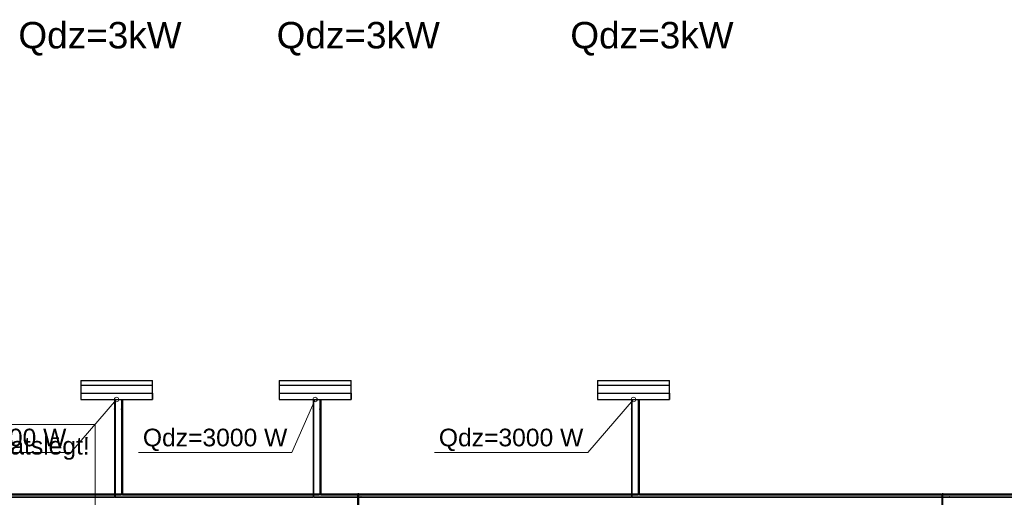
# Model space of a CAD drawing. Header units: millimetres. Extents: x -134161 to 355560, y -27497 to 30328.
# Tile 40 of 95: x -83691 to -72524, y 8173 to 13593. Entities that reach past the tile are written whole.
import ezdxf

# ---------------------------------------------------------------- set-up
doc = ezdxf.new("R2010")
doc.units = ezdxf.units.MM
doc.linetypes.add('HIDDEN', pattern=[9.525, 6.35, -3.175])
doc.linetypes.add('UnderCeiling', pattern=[6.7, 4.2, -1, 0.5, -1])
doc.layers.add('AVK-A_uzdevums', color=1, linetype='CONTINUOUS', lineweight=30)
doc.layers.add('AVK-K_uzdevums', color=6, linetype='CONTINUOUS', lineweight=30)
for name, color, linetype in [('Dz1-Atpakalgaita', 7, 'CONTINUOUS'), ('Dz1-Fenkoils', 7, 'CONTINUOUS'), ('Dz1-Radiators', 7, 'CONTINUOUS'), ('Dz1-Teksts-', 7, 'CONTINUOUS'), ('Dz1-Turpgaita', 7, 'CONTINUOUS')]:
    doc.layers.add(name, color=color, linetype=linetype)
doc.styles.add('Arial', font='arial.ttf', dxfattribs={"height": 187.5})
doc.styles.add('PBL', font='arial.ttf')

# ---------------------------------------------------------------- blocks, each defined once
blk = doc.blocks.new('*U830')
at = {"layer": 'Dz1-Atpakalgaita', "color": 6, "linetype": 'UnderCeiling', "lineweight": 25}
for p, q in [((45287, 8211, 2800), (49608, 8211, 2800)), ((45287, 8201, 2800), (49608, 8201, 2800))]:
    blk.add_line(p, q, dxfattribs=at)
blk = doc.blocks.new('*U832')
at = {"layer": 'Dz1-Turpgaita', "color": 4, "linetype": 'UnderCeiling', "lineweight": 25}
for p, q in [((45256, 8180, 2800), (49531, 8180, 2800)), ((45256, 8174, 2800), (49531, 8174, 2800))]:
    blk.add_line(p, q, dxfattribs=at)
blk = doc.blocks.new('*U837')
at = {"layer": 'Dz1-Atpakalgaita', "color": 6, "linetype": 'UnderCeiling', "lineweight": 25}
for p, q in [((52303, 8211, 2800), (52289, 8211, 2800)), ((52292, 8202, 2802), (52291, 8201, 2800)), ((52293, 8203, 2804), (52292, 8202, 2802)), ((52294, 8204, 2805), (52293, 8203, 2804)), ((52296, 8206, 2805), (52294, 8204, 2805)), ((52298, 8204, 2805), (52296, 8206, 2805)), ((52300, 8203, 2804), (52298, 8204, 2805)), ((52301, 8202, 2802), (52300, 8203, 2804)), ((52301, 8201, 2800), (52301, 8202, 2802)), ((52303, 8201, 2800), (52301, 8201, 2800))]:
    blk.add_line(p, q, dxfattribs=at)
at = {"layer": 'Dz1-Atpakalgaita', "color": 6, "linetype": 'UnderCeiling', "lineweight": 25, "extrusion": (-1, 0, 0)}
for centre in [(52289, 8206, 2800), (52303, 8206, 2800)]:
    blk.add_ellipse(centre, major_axis=(0, -5), ratio=1, start_param=0, end_param=3.141593, dxfattribs=at)
at = {"layer": 'Dz1-Atpakalgaita', "color": 6, "linetype": 'UnderCeiling', "lineweight": 25, "extrusion": (0, 0, -1)}
blk.add_ellipse((52290, 8200, 2800), major_axis=(0, 1.5), ratio=1, start_param=0, end_param=1.570796, dxfattribs=at)
at = {"layer": 'Dz1-Atpakalgaita', "color": 6, "linetype": 'UnderCeiling', "lineweight": 25, "extrusion": (0, -1, 0)}
blk.add_ellipse((52296, 8200, 2800), major_axis=(5, 0), ratio=1, start_param=0, end_param=3.141593, dxfattribs=at)
at = {"layer": 'Dz1-Atpakalgaita', "color": 6, "linetype": 'UnderCeiling', "lineweight": 25}
blk.add_ellipse((52303, 8200, 2800), major_axis=(0, 1.5), ratio=1, start_param=0, end_param=1.570796, dxfattribs=at)
blk = doc.blocks.new('*U838')
at = {"layer": 'Dz1-Atpakalgaita', "color": 6, "linetype": 'UnderCeiling', "lineweight": 25}
for p, q in [((52303, 8211, 2800), (55470, 8211, 2800)), ((52303, 8201, 2800), (55470, 8201, 2800))]:
    blk.add_line(p, q, dxfattribs=at)
blk = doc.blocks.new('*U839')
at = {"layer": 'Dz1-Turpgaita', "color": 4, "linetype": 'UnderCeiling', "lineweight": 25}
for p, q in [((52329, 8180, 2800), (52321, 8180, 2800)), ((52323, 8175, 2802), (52322, 8174, 2801)), ((52322, 8174, 2801), (52322, 8174, 2800)), ((52324, 8176, 2803), (52323, 8175, 2802)), ((52325, 8177, 2803), (52324, 8176, 2803)), ((52326, 8176, 2803), (52325, 8177, 2803)), ((52327, 8175, 2802), (52326, 8176, 2803)), ((52328, 8174, 2801), (52327, 8175, 2802)), ((52329, 8174, 2800), (52328, 8174, 2800)), ((52328, 8174, 2800), (52328, 8174, 2801))]:
    blk.add_line(p, q, dxfattribs=at)
at = {"layer": 'Dz1-Turpgaita', "color": 4, "linetype": 'UnderCeiling', "lineweight": 25, "extrusion": (-1, 0, 0)}
for centre in [(52321, 8177, 2800), (52329, 8177, 2800)]:
    blk.add_ellipse(centre, major_axis=(0, -3), ratio=1, start_param=0, end_param=3.141593, dxfattribs=at)
at = {"layer": 'Dz1-Turpgaita', "color": 4, "linetype": 'UnderCeiling', "lineweight": 25, "extrusion": (0, 0, -1)}
blk.add_ellipse((52321, 8173, 2800), major_axis=(0, 0.9), ratio=1, start_param=0, end_param=1.570796, dxfattribs=at)
at = {"layer": 'Dz1-Turpgaita', "color": 4, "linetype": 'UnderCeiling', "lineweight": 25, "extrusion": (0, -1, 0)}
blk.add_ellipse((52325, 8173, 2800), major_axis=(3, 0), ratio=1, start_param=0, end_param=3.141593, dxfattribs=at)
at = {"layer": 'Dz1-Turpgaita', "color": 4, "linetype": 'UnderCeiling', "lineweight": 25}
blk.add_ellipse((52329, 8173, 2800), major_axis=(0, 0.9), ratio=1, start_param=0, end_param=1.570796, dxfattribs=at)
blk = doc.blocks.new('*U840')
at = {"layer": 'Dz1-Turpgaita', "color": 4, "linetype": 'UnderCeiling', "lineweight": 25}
for p, q in [((52329, 8180, 2800), (55393, 8180, 2800)), ((52329, 8174, 2800), (55393, 8174, 2800))]:
    blk.add_line(p, q, dxfattribs=at)
blk = doc.blocks.new('*U841')
at = {"layer": 'Dz1-Atpakalgaita', "color": 6, "linetype": 'UnderCeiling', "lineweight": 25}
for p, q in [((49610, 8211, 2800), (49608, 8211, 2800)), ((49622, 8201, 2800), (49608, 8201, 2800)), ((49610, 8211, 2800), (49610, 8211, 2802)), ((49610, 8211, 2802), (49612, 8210, 2804)), ((49612, 8210, 2804), (49613, 8208, 2805)), ((49613, 8208, 2805), (49615, 8206, 2805)), ((49615, 8206, 2805), (49617, 8208, 2805)), ((49617, 8208, 2805), (49619, 8210, 2804)), ((49619, 8210, 2804), (49620, 8211, 2802)), ((49620, 8211, 2802), (49620, 8211, 2800))]:
    blk.add_line(p, q, dxfattribs=at)
at = {"layer": 'Dz1-Atpakalgaita', "color": 6, "linetype": 'UnderCeiling', "lineweight": 25, "extrusion": (-1, 0, 0)}
for centre in [(49608, 8206, 2800), (49622, 8206, 2800)]:
    blk.add_ellipse(centre, major_axis=(0, -5), ratio=1, start_param=0, end_param=3.141593, dxfattribs=at)
at = {"layer": 'Dz1-Atpakalgaita', "color": 6, "linetype": 'UnderCeiling', "lineweight": 25}
blk.add_ellipse((49609, 8213, 2800), major_axis=(0, -1.5), ratio=1, start_param=0, end_param=1.570796, dxfattribs=at)
at = {"layer": 'Dz1-Atpakalgaita', "color": 6, "linetype": 'UnderCeiling', "lineweight": 25, "extrusion": (0, 1, 0)}
blk.add_ellipse((49615, 8213, 2800), major_axis=(-5, 0), ratio=1, start_param=0, end_param=3.141593, dxfattribs=at)
at = {"layer": 'Dz1-Atpakalgaita', "color": 6, "linetype": 'UnderCeiling', "lineweight": 25, "extrusion": (0, 0, -1)}
blk.add_ellipse((49622, 8213, 2800), major_axis=(0, -1.5), ratio=1, start_param=0, end_param=1.570796, dxfattribs=at)
blk = doc.blocks.new('*U842')
at = {"layer": 'Dz1-Atpakalgaita', "color": 6, "linetype": 'UnderCeiling', "lineweight": 25}
for p, q in [((49622, 8211, 2800), (51859, 8211, 2800)), ((49622, 8201, 2800), (51859, 8201, 2800))]:
    blk.add_line(p, q, dxfattribs=at)
blk = doc.blocks.new('*U843')
at = {"layer": 'Dz1-Turpgaita', "color": 4, "linetype": 'UnderCeiling', "lineweight": 25}
for p, q in [((49532, 8180, 2800), (49531, 8180, 2800)), ((49539, 8174, 2800), (49531, 8174, 2800)), ((49532, 8180, 2800), (49532, 8180, 2801)), ((49532, 8180, 2801), (49533, 8179, 2802)), ((49533, 8179, 2802), (49534, 8178, 2803)), ((49534, 8178, 2803), (49535, 8177, 2803)), ((49535, 8177, 2803), (49536, 8178, 2803)), ((49536, 8178, 2803), (49537, 8179, 2802)), ((49537, 8179, 2802), (49538, 8180, 2801)), ((49538, 8180, 2801), (49538, 8180, 2800))]:
    blk.add_line(p, q, dxfattribs=at)
blk.add_ellipse((49531, 8181, 2800), major_axis=(0, -0.9), ratio=1, start_param=0, end_param=1.570796, dxfattribs=at)
at = {"layer": 'Dz1-Turpgaita', "color": 4, "linetype": 'UnderCeiling', "lineweight": 25, "extrusion": (-1, 0, 0)}
for centre in [(49531, 8177, 2800), (49539, 8177, 2800)]:
    blk.add_ellipse(centre, major_axis=(0, -3), ratio=1, start_param=0, end_param=3.141593, dxfattribs=at)
at = {"layer": 'Dz1-Turpgaita', "color": 4, "linetype": 'UnderCeiling', "lineweight": 25, "extrusion": (0, 1, 0)}
blk.add_ellipse((49535, 8181, 2800), major_axis=(-3, 0), ratio=1, start_param=0, end_param=3.141593, dxfattribs=at)
at = {"layer": 'Dz1-Turpgaita', "color": 4, "linetype": 'UnderCeiling', "lineweight": 25, "extrusion": (0, 0, -1)}
blk.add_ellipse((49539, 8181, 2800), major_axis=(0, -0.9), ratio=1, start_param=0, end_param=1.570796, dxfattribs=at)
blk = doc.blocks.new('*U844')
at = {"layer": 'Dz1-Turpgaita', "color": 4, "linetype": 'UnderCeiling', "lineweight": 25}
for p, q in [((49539, 8180, 2800), (51782, 8180, 2800)), ((49539, 8174, 2800), (51782, 8174, 2800))]:
    blk.add_line(p, q, dxfattribs=at)
blk = doc.blocks.new('*U845')
at = {"layer": 'Dz1-Atpakalgaita', "color": 6, "linetype": 'UnderCeiling', "lineweight": 25}
for p, q in [((51861, 8211, 2800), (51859, 8211, 2800)), ((51873, 8201, 2800), (51859, 8201, 2800)), ((51861, 8211, 2800), (51862, 8211, 2802)), ((51862, 8211, 2802), (51863, 8210, 2804)), ((51863, 8210, 2804), (51864, 8208, 2805)), ((51864, 8208, 2805), (51866, 8206, 2805)), ((51866, 8206, 2805), (51868, 8208, 2805)), ((51868, 8208, 2805), (51870, 8210, 2804)), ((51870, 8210, 2804), (51871, 8211, 2802)), ((51871, 8211, 2802), (51871, 8211, 2800)), ((51873, 8211, 2800), (51873, 8211, 2800))]:
    blk.add_line(p, q, dxfattribs=at)
at = {"layer": 'Dz1-Atpakalgaita', "color": 6, "linetype": 'UnderCeiling', "lineweight": 25, "extrusion": (-1, 0, 0)}
for centre in [(51859, 8206, 2800), (51873, 8206, 2800)]:
    blk.add_ellipse(centre, major_axis=(0, -5), ratio=1, start_param=0, end_param=3.141593, dxfattribs=at)
at = {"layer": 'Dz1-Atpakalgaita', "color": 6, "linetype": 'UnderCeiling', "lineweight": 25}
blk.add_ellipse((51860, 8213, 2800), major_axis=(0, -1.5), ratio=1, start_param=0, end_param=1.570796, dxfattribs=at)
at = {"layer": 'Dz1-Atpakalgaita', "color": 6, "linetype": 'UnderCeiling', "lineweight": 25, "extrusion": (0, 1, 0)}
blk.add_ellipse((51866, 8213, 2800), major_axis=(-5, 0), ratio=1, start_param=0, end_param=3.141593, dxfattribs=at)
at = {"layer": 'Dz1-Atpakalgaita', "color": 6, "linetype": 'UnderCeiling', "lineweight": 25, "extrusion": (0, 0, -1)}
blk.add_ellipse((51873, 8213, 2800), major_axis=(0, -1.5), ratio=1, start_param=0, end_param=1.570796, dxfattribs=at)
blk = doc.blocks.new('*U846')
at = {"layer": 'Dz1-Atpakalgaita', "color": 6, "linetype": 'UnderCeiling', "lineweight": 25}
for p, q in [((51873, 8211, 2800), (52289, 8211, 2800)), ((51873, 8201, 2800), (52289, 8201, 2800))]:
    blk.add_line(p, q, dxfattribs=at)
blk = doc.blocks.new('*U847')
at = {"layer": 'Dz1-Turpgaita', "color": 4, "linetype": 'UnderCeiling', "lineweight": 25}
for p, q in [((51783, 8180, 2800), (51782, 8180, 2800)), ((51791, 8174, 2800), (51782, 8174, 2800)), ((51783, 8180, 2800), (51784, 8180, 2801)), ((51784, 8180, 2801), (51784, 8179, 2802)), ((51784, 8179, 2802), (51785, 8178, 2803)), ((51785, 8178, 2803), (51786, 8177, 2803)), ((51786, 8177, 2803), (51788, 8178, 2803)), ((51788, 8178, 2803), (51789, 8179, 2802)), ((51789, 8179, 2802), (51789, 8180, 2801)), ((51789, 8180, 2801), (51789, 8180, 2800))]:
    blk.add_line(p, q, dxfattribs=at)
blk.add_ellipse((51782, 8181, 2800), major_axis=(0, -0.9), ratio=1, start_param=0, end_param=1.570796, dxfattribs=at)
at = {"layer": 'Dz1-Turpgaita', "color": 4, "linetype": 'UnderCeiling', "lineweight": 25, "extrusion": (-1, 0, 0)}
for centre in [(51782, 8177, 2800), (51791, 8177, 2800)]:
    blk.add_ellipse(centre, major_axis=(0, -3), ratio=1, start_param=0, end_param=3.141593, dxfattribs=at)
at = {"layer": 'Dz1-Turpgaita', "color": 4, "linetype": 'UnderCeiling', "lineweight": 25, "extrusion": (0, 1, 0)}
blk.add_ellipse((51786, 8181, 2800), major_axis=(-3, 0), ratio=1, start_param=0, end_param=3.141593, dxfattribs=at)
at = {"layer": 'Dz1-Turpgaita', "color": 4, "linetype": 'UnderCeiling', "lineweight": 25, "extrusion": (0, 0, -1)}
blk.add_ellipse((51790, 8181, 2800), major_axis=(0, -0.9), ratio=1, start_param=0, end_param=1.570796, dxfattribs=at)
blk = doc.blocks.new('*U848')
at = {"layer": 'Dz1-Turpgaita', "color": 4, "linetype": 'UnderCeiling', "lineweight": 25}
for p, q in [((51791, 8180, 2800), (52321, 8180, 2800)), ((51791, 8174, 2800), (52321, 8174, 2800))]:
    blk.add_line(p, q, dxfattribs=at)
blk = doc.blocks.new('*U849')
at = {"layer": 'Dz1-Atpakalgaita', "color": 6, "linetype": 'UnderCeiling', "lineweight": 25}
for p, q in [((55472, 8211, 2800), (55470, 8211, 2800)), ((55484, 8201, 2800), (55470, 8201, 2800)), ((55472, 8211, 2800), (55473, 8211, 2802)), ((55473, 8211, 2802), (55474, 8210, 2804)), ((55474, 8210, 2804), (55476, 8208, 2805)), ((55476, 8208, 2805), (55477, 8206, 2805)), ((55477, 8206, 2805), (55479, 8208, 2805)), ((55479, 8208, 2805), (55481, 8210, 2804)), ((55481, 8210, 2804), (55482, 8211, 2802)), ((55482, 8211, 2802), (55482, 8211, 2800))]:
    blk.add_line(p, q, dxfattribs=at)
at = {"layer": 'Dz1-Atpakalgaita', "color": 6, "linetype": 'UnderCeiling', "lineweight": 25, "extrusion": (-1, 0, 0)}
for centre in [(55470, 8206, 2800), (55484, 8206, 2800)]:
    blk.add_ellipse(centre, major_axis=(0, -5), ratio=1, start_param=0, end_param=3.141593, dxfattribs=at)
at = {"layer": 'Dz1-Atpakalgaita', "color": 6, "linetype": 'UnderCeiling', "lineweight": 25}
blk.add_ellipse((55471, 8213, 2800), major_axis=(0, -1.5), ratio=1, start_param=0, end_param=1.570796, dxfattribs=at)
at = {"layer": 'Dz1-Atpakalgaita', "color": 6, "linetype": 'UnderCeiling', "lineweight": 25, "extrusion": (0, 1, 0)}
blk.add_ellipse((55477, 8213, 2800), major_axis=(-5, 0), ratio=1, start_param=0, end_param=3.141593, dxfattribs=at)
at = {"layer": 'Dz1-Atpakalgaita', "color": 6, "linetype": 'UnderCeiling', "lineweight": 25, "extrusion": (0, 0, -1)}
blk.add_ellipse((55484, 8213, 2800), major_axis=(0, -1.5), ratio=1, start_param=0, end_param=1.570796, dxfattribs=at)
blk = doc.blocks.new('*U850')
at = {"layer": 'Dz1-Atpakalgaita', "color": 6, "linetype": 'UnderCeiling', "lineweight": 25}
for p, q in [((55484, 8211, 2800), (58915, 8211, 2800)), ((55484, 8201, 2800), (58915, 8201, 2800))]:
    blk.add_line(p, q, dxfattribs=at)
blk = doc.blocks.new('*U851')
at = {"layer": 'Dz1-Turpgaita', "color": 4, "linetype": 'UnderCeiling', "lineweight": 25}
for p, q in [((55394, 8180, 2800), (55393, 8180, 2800)), ((55402, 8174, 2800), (55393, 8174, 2800)), ((55394, 8180, 2800), (55395, 8180, 2801)), ((55395, 8180, 2801), (55395, 8179, 2802)), ((55395, 8179, 2802), (55396, 8178, 2803)), ((55396, 8178, 2803), (55397, 8177, 2803)), ((55397, 8177, 2803), (55399, 8178, 2803)), ((55399, 8178, 2803), (55400, 8179, 2802)), ((55400, 8179, 2802), (55400, 8180, 2801)), ((55400, 8180, 2801), (55400, 8180, 2800))]:
    blk.add_line(p, q, dxfattribs=at)
at = {"layer": 'Dz1-Turpgaita', "color": 4, "linetype": 'UnderCeiling', "lineweight": 25, "extrusion": (-1, 0, 0)}
for centre in [(55393, 8177, 2800), (55402, 8177, 2800)]:
    blk.add_ellipse(centre, major_axis=(0, -3), ratio=1, start_param=0, end_param=3.141593, dxfattribs=at)
at = {"layer": 'Dz1-Turpgaita', "color": 4, "linetype": 'UnderCeiling', "lineweight": 25}
blk.add_ellipse((55394, 8181, 2800), major_axis=(0, -0.9), ratio=1, start_param=0, end_param=1.570796, dxfattribs=at)
at = {"layer": 'Dz1-Turpgaita', "color": 4, "linetype": 'UnderCeiling', "lineweight": 25, "extrusion": (0, 1, 0)}
blk.add_ellipse((55397, 8181, 2800), major_axis=(-3, 0), ratio=1, start_param=0, end_param=3.141593, dxfattribs=at)
at = {"layer": 'Dz1-Turpgaita', "color": 4, "linetype": 'UnderCeiling', "lineweight": 25, "extrusion": (0, 0, -1)}
blk.add_ellipse((55401, 8181, 2800), major_axis=(0, -0.9), ratio=1, start_param=0, end_param=1.570796, dxfattribs=at)
blk = doc.blocks.new('*U852')
at = {"layer": 'Dz1-Turpgaita', "color": 4, "linetype": 'UnderCeiling', "lineweight": 25}
for p, q in [((55402, 8180, 2800), (58997, 8180, 2800)), ((55402, 8174, 2800), (58997, 8174, 2800))]:
    blk.add_line(p, q, dxfattribs=at)
blk = doc.blocks.new('*U853')
at = {"layer": 'Dz1-Atpakalgaita', "color": 6, "linetype": 'UnderCeiling', "lineweight": 25}
for p, q in [((58929, 8211, 2800), (58915, 8211, 2800)), ((58918, 8203, 2804), (58917, 8202, 2802)), ((58917, 8202, 2802), (58917, 8201, 2800)), ((58920, 8204, 2805), (58918, 8203, 2804)), ((58922, 8206, 2805), (58920, 8204, 2805)), ((58923, 8204, 2805), (58922, 8206, 2805)), ((58925, 8203, 2804), (58923, 8204, 2805)), ((58926, 8202, 2802), (58925, 8203, 2804)), ((58927, 8201, 2800), (58926, 8202, 2802)), ((58929, 8201, 2800), (58927, 8201, 2800))]:
    blk.add_line(p, q, dxfattribs=at)
at = {"layer": 'Dz1-Atpakalgaita', "color": 6, "linetype": 'UnderCeiling', "lineweight": 25, "extrusion": (-1, 0, 0)}
for centre in [(58915, 8206, 2800), (58929, 8206, 2800)]:
    blk.add_ellipse(centre, major_axis=(0, -5), ratio=1, start_param=0, end_param=3.141593, dxfattribs=at)
at = {"layer": 'Dz1-Atpakalgaita', "color": 6, "linetype": 'UnderCeiling', "lineweight": 25, "extrusion": (0, 0, -1)}
blk.add_ellipse((58915, 8200, 2800), major_axis=(0, 1.5), ratio=1, start_param=0, end_param=1.570796, dxfattribs=at)
at = {"layer": 'Dz1-Atpakalgaita', "color": 6, "linetype": 'UnderCeiling', "lineweight": 25, "extrusion": (0, -1, 0)}
blk.add_ellipse((58922, 8200, 2800), major_axis=(5, 0), ratio=1, start_param=0, end_param=3.141593, dxfattribs=at)
at = {"layer": 'Dz1-Atpakalgaita', "color": 6, "linetype": 'UnderCeiling', "lineweight": 25}
blk.add_ellipse((58928, 8200, 2800), major_axis=(0, 1.5), ratio=1, start_param=0, end_param=1.570796, dxfattribs=at)
blk = doc.blocks.new('*U854')
at = {"layer": 'Dz1-Atpakalgaita', "color": 6, "linetype": 'UnderCeiling', "lineweight": 25}
for p, q in [((58929, 8211, 2800), (61617, 8211, 2800)), ((58929, 8201, 2800), (61617, 8201, 2800))]:
    blk.add_line(p, q, dxfattribs=at)
blk = doc.blocks.new('*U855')
at = {"layer": 'Dz1-Turpgaita', "color": 4, "linetype": 'UnderCeiling', "lineweight": 25}
for p, q in [((59006, 8180, 2800), (58997, 8180, 2800)), ((59000, 8176, 2803), (58999, 8175, 2802)), ((58999, 8175, 2802), (58999, 8174, 2801)), ((58999, 8174, 2801), (58999, 8174, 2800)), ((59002, 8177, 2803), (59000, 8176, 2803)), ((59003, 8176, 2803), (59002, 8177, 2803)), ((59004, 8175, 2802), (59003, 8176, 2803)), ((59004, 8174, 2801), (59004, 8175, 2802)), ((59005, 8174, 2800), (59004, 8174, 2801)), ((59006, 8174, 2800), (59005, 8174, 2800))]:
    blk.add_line(p, q, dxfattribs=at)
at = {"layer": 'Dz1-Turpgaita', "color": 4, "linetype": 'UnderCeiling', "lineweight": 25, "extrusion": (-1, 0, 0)}
for centre in [(58997, 8177, 2800), (59006, 8177, 2800)]:
    blk.add_ellipse(centre, major_axis=(0, -3), ratio=1, start_param=0, end_param=3.141593, dxfattribs=at)
at = {"layer": 'Dz1-Turpgaita', "color": 4, "linetype": 'UnderCeiling', "lineweight": 25, "extrusion": (0, 0, -1)}
blk.add_ellipse((58998, 8173, 2800), major_axis=(0, 0.9), ratio=1, start_param=0, end_param=1.570796, dxfattribs=at)
at = {"layer": 'Dz1-Turpgaita', "color": 4, "linetype": 'UnderCeiling', "lineweight": 25, "extrusion": (0, -1, 0)}
blk.add_ellipse((59002, 8173, 2800), major_axis=(3, 0), ratio=1, start_param=0, end_param=3.141593, dxfattribs=at)
at = {"layer": 'Dz1-Turpgaita', "color": 4, "linetype": 'UnderCeiling', "lineweight": 25}
blk.add_ellipse((59005, 8173, 2800), major_axis=(0, 0.9), ratio=1, start_param=0, end_param=1.570796, dxfattribs=at)
blk = doc.blocks.new('*U856')
at = {"layer": 'Dz1-Turpgaita', "color": 4, "linetype": 'UnderCeiling', "lineweight": 25}
for p, q in [((59006, 8180, 2800), (61699, 8180, 2800)), ((59006, 8174, 2800), (61699, 8174, 2800))]:
    blk.add_line(p, q, dxfattribs=at)
blk = doc.blocks.new('*U865')
at = {"layer": 'Dz1-Atpakalgaita', "color": 6, "linetype": 'UnderCeiling', "lineweight": 25}
for p, q in [((52291, 5893, 2800), (52291, 8200, 2800)), ((52301, 5893, 2800), (52301, 8200, 2800))]:
    blk.add_line(p, q, dxfattribs=at)
blk = doc.blocks.new('*U1013')
at = {"layer": 'Dz1-Atpakalgaita', "color": 6, "linetype": 'UnderCeiling', "lineweight": 25}
for p, q in [((58917, 6689, 2800), (58917, 8200, 2800)), ((58927, 6689, 2800), (58927, 8200, 2800))]:
    blk.add_line(p, q, dxfattribs=at)
blk = doc.blocks.new('*U1051')
at = {"layer": 'Dz1-Teksts-', "color": 7, "linetype": 'Continuous', "lineweight": 0}
for p, q in [((55417, 9283, 2200), (54898, 8683, 2200)), ((54898, 8683, 2200), (53160, 8683, 2200))]:
    blk.add_line(p, q, dxfattribs=at)
at = {"layer": 'Dz1-Teksts-', "color": 7, "linetype": 'Continuous', "lineweight": 0, "extrusion": (0, 0, -1)}
blk.add_circle((-55417, 9283, -2200), 25, dxfattribs=at)
at = {"layer": 'Dz1-Teksts-', "color": 7, "linetype": 'Continuous', "lineweight": 0, "style": 'Arial'}
blk.add_text('Qdz=3000 W', height=200, dxfattribs=at).set_placement((53210, 8752, 2200))
blk = doc.blocks.new('*U1052')
at = {"layer": 'Dz1-Atpakalgaita', "color": 6, "linetype": 'UnderCeiling', "lineweight": 25}
for p, q in [((55472, 9159, 2800), (55472, 8213, 2800)), ((55482, 9159, 2800), (55482, 8213, 2800))]:
    blk.add_line(p, q, dxfattribs=at)
blk = doc.blocks.new('*U1053')
at = {"layer": 'Dz1-Turpgaita', "color": 4, "linetype": 'UnderCeiling', "lineweight": 25}
for p, q in [((55394, 9165, 2800), (55394, 8181, 2800)), ((55400, 9165, 2800), (55400, 8181, 2800))]:
    blk.add_line(p, q, dxfattribs=at)
blk = doc.blocks.new('*U1054')
at = {"layer": 'Dz1-Atpakalgaita', "color": 6, "linetype": 'UnderCeiling', "lineweight": 25, "extrusion": (0, 0, -1)}
blk.add_ellipse((55477, 9174, 2785), major_axis=(-5, 0), ratio=1, start_param=0, end_param=3.141593, dxfattribs=at)
at = {"layer": 'Dz1-Atpakalgaita', "color": 7, "linetype": 'HIDDEN', "lineweight": -3, "extrusion": (0, 0, -1)}
blk.add_ellipse((55477, 9174, 2785), major_axis=(5, 0), ratio=1, start_param=0, end_param=3.141593, dxfattribs=at)
at = {"layer": 'Dz1-Atpakalgaita', "color": 6, "linetype": 'UnderCeiling', "lineweight": 25, "extrusion": (1, 0, 0)}
for centre in [(55472, 9159, 2785), (55482, 9159, 2785)]:
    blk.add_ellipse(centre, major_axis=(0, 15), ratio=1, start_param=0, end_param=1.570796, dxfattribs=at)
at = {"layer": 'Dz1-Atpakalgaita', "color": 6, "linetype": 'UnderCeiling', "lineweight": 25, "extrusion": (0, -1, 0)}
blk.add_ellipse((55477, 9159, 2800), major_axis=(5, 0), ratio=1, start_param=0, end_param=3.141593, dxfattribs=at)
blk = doc.blocks.new('*U1055')
at = {"layer": 'Dz1-Atpakalgaita', "color": 7, "linetype": 'Continuous', "lineweight": -3}
for p, q in [((55477, 9174, 2378), (55477, 9174, 2378)), ((55477, 9174, 2628), (55477, 9174, 2628))]:
    blk.add_line(p, q, dxfattribs=at)
blk = doc.blocks.new('*U1056')
at = {"layer": 'Dz1-Turpgaita', "color": 4, "linetype": 'UnderCeiling', "lineweight": 25, "extrusion": (0, 0, -1)}
blk.add_ellipse((55397, 9174, 2791), major_axis=(-3, 0), ratio=1, start_param=0, end_param=3.141593, dxfattribs=at)
at = {"layer": 'Dz1-Turpgaita', "color": 7, "linetype": 'HIDDEN', "lineweight": -3, "extrusion": (0, 0, -1)}
blk.add_ellipse((55397, 9174, 2791), major_axis=(3, 0), ratio=1, start_param=0, end_param=3.141593, dxfattribs=at)
at = {"layer": 'Dz1-Turpgaita', "color": 4, "linetype": 'UnderCeiling', "lineweight": 25, "extrusion": (1, 0, 0)}
for centre in [(55394, 9165, 2791), (55400, 9165, 2791)]:
    blk.add_ellipse(centre, major_axis=(0, 9), ratio=1, start_param=0, end_param=1.570796, dxfattribs=at)
at = {"layer": 'Dz1-Turpgaita', "color": 4, "linetype": 'UnderCeiling', "lineweight": 25, "extrusion": (0, -1, 0)}
blk.add_ellipse((55397, 9165, 2800), major_axis=(3, 0), ratio=1, start_param=0, end_param=3.141593, dxfattribs=at)
blk = doc.blocks.new('*U1057')
at = {"layer": 'Dz1-Turpgaita', "color": 7, "linetype": 'Continuous', "lineweight": -3}
for p, q in [((55397, 9174, 2372), (55397, 9174, 2372)), ((55397, 9174, 2622), (55397, 9174, 2622))]:
    blk.add_line(p, q, dxfattribs=at)
blk = doc.blocks.new('*U1058')
at = {"layer": 'Dz1-Turpgaita', "color": 4, "linetype": 'UnderCeiling', "lineweight": 25, "extrusion": (0, 1, 0)}
blk.add_ellipse((55397, 9183, 2114), major_axis=(-3, 0), ratio=1, start_param=0, end_param=3.141593, dxfattribs=at)
at = {"layer": 'Dz1-Turpgaita', "color": 4, "linetype": 'UnderCeiling', "lineweight": 25, "extrusion": (-1, 0, 0)}
for centre in [(55394, 9183, 2122), (55400, 9183, 2122)]:
    blk.add_ellipse(centre, major_axis=(0, 0, -9), ratio=1, start_param=0, end_param=1.570796, dxfattribs=at)
blk = doc.blocks.new('*U1059')
at = {"layer": 'Dz1-Turpgaita', "color": 4, "linetype": 'UnderCeiling', "lineweight": 25}
for p, q in [((55394, 9283, 2114), (55394, 9183, 2114)), ((55400, 9283, 2114), (55400, 9183, 2114))]:
    blk.add_line(p, q, dxfattribs=at)
blk = doc.blocks.new('*U1060')
at = {"layer": 'Dz1-Atpakalgaita', "color": 6, "linetype": 'UnderCeiling', "lineweight": 25, "extrusion": (0, 1, 0)}
blk.add_ellipse((55477, 9189, 2114), major_axis=(-5, 0), ratio=1, start_param=0, end_param=3.141593, dxfattribs=at)
at = {"layer": 'Dz1-Atpakalgaita', "color": 6, "linetype": 'UnderCeiling', "lineweight": 25, "extrusion": (-1, 0, 0)}
for centre in [(55472, 9189, 2128), (55482, 9189, 2128)]:
    blk.add_ellipse(centre, major_axis=(0, 0, -15), ratio=1, start_param=0, end_param=1.570796, dxfattribs=at)
blk = doc.blocks.new('*U1061')
at = {"layer": 'Dz1-Atpakalgaita', "color": 6, "linetype": 'UnderCeiling', "lineweight": 25}
for p, q in [((55472, 9283, 2114), (55472, 9189, 2114)), ((55482, 9283, 2114), (55482, 9189, 2114))]:
    blk.add_line(p, q, dxfattribs=at)
blk = doc.blocks.new('*U1062')
at = {"layer": 'Dz1-Radiators', "color": 7, "linetype": 'Continuous', "lineweight": -3}
blk.add_line((55397, 9283, 2114), (55397, 9283, 2112), dxfattribs=at)
blk = doc.blocks.new('*U1063')
at = {"layer": 'Dz1-Fenkoils', "color": 7, "linetype": 'HIDDEN', "lineweight": -3}
for p, q in [((55010, 9500, 2129), (55010, 9500, 2309)), ((55825, 9500, 2309), (55825, 9500, 2129)), ((55010, 9283, 2342), (55010, 9283, 2058)), ((55825, 9355, 2061), (55825, 9283, 2058)), ((55825, 9283, 2058), (55825, 9283, 2342))]:
    blk.add_line(p, q, dxfattribs=at)
at = {"layer": 'Dz1-Fenkoils', "color": 7, "linetype": 'Continuous', "lineweight": -3}
for p, q in [((55010, 9500, 2309), (55010, 9445, 2328)), ((55010, 9500, 2309), (55825, 9500, 2309)), ((55825, 9445, 2328), (55825, 9500, 2309)), ((55010, 9445, 2328), (55010, 9355, 2342)), ((55010, 9445, 2328), (55825, 9445, 2328)), ((55825, 9355, 2342), (55825, 9445, 2328)), ((55010, 9355, 2342), (55010, 9283, 2342)), ((55010, 9355, 2342), (55825, 9355, 2342)), ((55010, 9283, 2342), (55825, 9283, 2342)), ((55825, 9283, 2342), (55825, 9355, 2342))]:
    blk.add_line(p, q, dxfattribs=at)
blk = doc.blocks.new('*U1064')
at = {"layer": 'Dz1-Teksts-', "color": 7, "linetype": 'Continuous', "lineweight": 0}
for p, q in [((51806, 9283, 2200), (51541, 8683, 2200)), ((51541, 8683, 2200), (49803, 8683, 2200))]:
    blk.add_line(p, q, dxfattribs=at)
at = {"layer": 'Dz1-Teksts-', "color": 7, "linetype": 'Continuous', "lineweight": 0, "extrusion": (0, 0, -1)}
blk.add_circle((-51806, 9283, -2200), 25, dxfattribs=at)
at = {"layer": 'Dz1-Teksts-', "color": 7, "linetype": 'Continuous', "lineweight": 0, "style": 'Arial'}
blk.add_text('Qdz=3000 W', height=200, dxfattribs=at).set_placement((49853, 8752, 2200))
blk = doc.blocks.new('*U1065')
at = {"layer": 'Dz1-Atpakalgaita', "color": 6, "linetype": 'UnderCeiling', "lineweight": 25}
for p, q in [((51861, 9159, 2800), (51861, 8213, 2800)), ((51871, 9159, 2800), (51871, 8213, 2800))]:
    blk.add_line(p, q, dxfattribs=at)
blk = doc.blocks.new('*U1066')
at = {"layer": 'Dz1-Turpgaita', "color": 4, "linetype": 'UnderCeiling', "lineweight": 25}
for p, q in [((51783, 9165, 2800), (51783, 8181, 2800)), ((51789, 9165, 2800), (51789, 8181, 2800))]:
    blk.add_line(p, q, dxfattribs=at)
blk = doc.blocks.new('*U1067')
at = {"layer": 'Dz1-Atpakalgaita', "color": 6, "linetype": 'UnderCeiling', "lineweight": 25, "extrusion": (0, 0, -1)}
blk.add_ellipse((51866, 9174, 2785), major_axis=(-5, 0), ratio=1, start_param=0, end_param=3.141593, dxfattribs=at)
at = {"layer": 'Dz1-Atpakalgaita', "color": 7, "linetype": 'HIDDEN', "lineweight": -3, "extrusion": (0, 0, -1)}
blk.add_ellipse((51866, 9174, 2785), major_axis=(5, 0), ratio=1, start_param=0, end_param=3.141593, dxfattribs=at)
at = {"layer": 'Dz1-Atpakalgaita', "color": 6, "linetype": 'UnderCeiling', "lineweight": 25, "extrusion": (1, 0, 0)}
for centre in [(51861, 9159, 2785), (51871, 9159, 2785)]:
    blk.add_ellipse(centre, major_axis=(0, 15), ratio=1, start_param=0, end_param=1.570796, dxfattribs=at)
at = {"layer": 'Dz1-Atpakalgaita', "color": 6, "linetype": 'UnderCeiling', "lineweight": 25, "extrusion": (0, -1, 0)}
blk.add_ellipse((51866, 9159, 2800), major_axis=(5, 0), ratio=1, start_param=0, end_param=3.141593, dxfattribs=at)
blk = doc.blocks.new('*U1068')
at = {"layer": 'Dz1-Atpakalgaita', "color": 7, "linetype": 'Continuous', "lineweight": -3}
for p, q in [((51866, 9174, 2378), (51866, 9174, 2378)), ((51866, 9174, 2628), (51866, 9174, 2628))]:
    blk.add_line(p, q, dxfattribs=at)
blk = doc.blocks.new('*U1069')
at = {"layer": 'Dz1-Turpgaita', "color": 4, "linetype": 'UnderCeiling', "lineweight": 25, "extrusion": (0, 0, -1)}
blk.add_ellipse((51786, 9174, 2791), major_axis=(-3, 0), ratio=1, start_param=0, end_param=3.141593, dxfattribs=at)
at = {"layer": 'Dz1-Turpgaita', "color": 7, "linetype": 'HIDDEN', "lineweight": -3, "extrusion": (0, 0, -1)}
blk.add_ellipse((51786, 9174, 2791), major_axis=(3, 0), ratio=1, start_param=0, end_param=3.141593, dxfattribs=at)
at = {"layer": 'Dz1-Turpgaita', "color": 4, "linetype": 'UnderCeiling', "lineweight": 25, "extrusion": (1, 0, 0)}
for centre in [(51783, 9165, 2791), (51789, 9165, 2791)]:
    blk.add_ellipse(centre, major_axis=(0, 9), ratio=1, start_param=0, end_param=1.570796, dxfattribs=at)
at = {"layer": 'Dz1-Turpgaita', "color": 4, "linetype": 'UnderCeiling', "lineweight": 25, "extrusion": (0, -1, 0)}
blk.add_ellipse((51786, 9165, 2800), major_axis=(3, 0), ratio=1, start_param=0, end_param=3.141593, dxfattribs=at)
blk = doc.blocks.new('*U1070')
at = {"layer": 'Dz1-Turpgaita', "color": 7, "linetype": 'Continuous', "lineweight": -3}
for p, q in [((51786, 9174, 2372), (51786, 9174, 2372)), ((51786, 9174, 2622), (51786, 9174, 2622))]:
    blk.add_line(p, q, dxfattribs=at)
blk = doc.blocks.new('*U1071')
at = {"layer": 'Dz1-Turpgaita', "color": 4, "linetype": 'UnderCeiling', "lineweight": 25, "extrusion": (0, 1, 0)}
blk.add_ellipse((51786, 9183, 2114), major_axis=(-3, 0), ratio=1, start_param=0, end_param=3.141593, dxfattribs=at)
at = {"layer": 'Dz1-Turpgaita', "color": 4, "linetype": 'UnderCeiling', "lineweight": 25, "extrusion": (-1, 0, 0)}
for centre in [(51783, 9183, 2122), (51789, 9183, 2122)]:
    blk.add_ellipse(centre, major_axis=(0, 0, -9), ratio=1, start_param=0, end_param=1.570796, dxfattribs=at)
blk = doc.blocks.new('*U1072')
at = {"layer": 'Dz1-Turpgaita', "color": 4, "linetype": 'UnderCeiling', "lineweight": 25}
for p, q in [((51783, 9283, 2114), (51783, 9183, 2114)), ((51789, 9283, 2114), (51789, 9183, 2114))]:
    blk.add_line(p, q, dxfattribs=at)
blk = doc.blocks.new('*U1073')
at = {"layer": 'Dz1-Atpakalgaita', "color": 6, "linetype": 'UnderCeiling', "lineweight": 25, "extrusion": (0, 1, 0)}
blk.add_ellipse((51866, 9189, 2114), major_axis=(-5, 0), ratio=1, start_param=0, end_param=3.141593, dxfattribs=at)
at = {"layer": 'Dz1-Atpakalgaita', "color": 6, "linetype": 'UnderCeiling', "lineweight": 25, "extrusion": (-1, 0, 0)}
for centre in [(51861, 9189, 2128), (51871, 9189, 2128)]:
    blk.add_ellipse(centre, major_axis=(0, 0, -15), ratio=1, start_param=0, end_param=1.570796, dxfattribs=at)
blk = doc.blocks.new('*U1074')
at = {"layer": 'Dz1-Atpakalgaita', "color": 6, "linetype": 'UnderCeiling', "lineweight": 25}
for p, q in [((51861, 9283, 2114), (51861, 9189, 2114)), ((51871, 9283, 2114), (51871, 9189, 2114))]:
    blk.add_line(p, q, dxfattribs=at)
blk = doc.blocks.new('*U1075')
at = {"layer": 'Dz1-Radiators', "color": 7, "linetype": 'Continuous', "lineweight": -3}
blk.add_line((51786, 9283, 2114), (51786, 9283, 2112), dxfattribs=at)
blk = doc.blocks.new('*U1076')
at = {"layer": 'Dz1-Fenkoils', "color": 7, "linetype": 'HIDDEN', "lineweight": -3}
for p, q in [((51399, 9500, 2129), (51399, 9500, 2309)), ((52214, 9500, 2309), (52214, 9500, 2129)), ((51399, 9283, 2342), (51399, 9283, 2058)), ((52214, 9355, 2061), (52214, 9283, 2058)), ((52214, 9283, 2058), (52214, 9283, 2342))]:
    blk.add_line(p, q, dxfattribs=at)
at = {"layer": 'Dz1-Fenkoils', "color": 7, "linetype": 'Continuous', "lineweight": -3}
for p, q in [((51399, 9500, 2309), (51399, 9445, 2328)), ((51399, 9500, 2309), (52214, 9500, 2309)), ((52214, 9445, 2328), (52214, 9500, 2309)), ((51399, 9445, 2328), (51399, 9355, 2342)), ((51399, 9445, 2328), (52214, 9445, 2328)), ((52214, 9355, 2342), (52214, 9445, 2328)), ((51399, 9355, 2342), (51399, 9283, 2342)), ((51399, 9355, 2342), (52214, 9355, 2342)), ((51399, 9283, 2342), (52214, 9283, 2342)), ((52214, 9283, 2342), (52214, 9355, 2342))]:
    blk.add_line(p, q, dxfattribs=at)
blk = doc.blocks.new('*U1077')
at = {"layer": 'Dz1-Teksts-', "color": 7, "linetype": 'Continuous', "lineweight": 0}
for p, q in [((49555, 9283, 2200), (49036, 8683, 2200)), ((49036, 8683, 2200), (47297, 8683, 2200))]:
    blk.add_line(p, q, dxfattribs=at)
at = {"layer": 'Dz1-Teksts-', "color": 7, "linetype": 'Continuous', "lineweight": 0, "extrusion": (0, 0, -1)}
blk.add_circle((-49555, 9283, -2200), 25, dxfattribs=at)
at = {"layer": 'Dz1-Teksts-', "color": 7, "linetype": 'Continuous', "lineweight": 0, "style": 'Arial'}
blk.add_text('Qdz=3000 W', height=200, dxfattribs=at).set_placement((47347, 8752, 2200))
blk = doc.blocks.new('*U1078')
at = {"layer": 'Dz1-Atpakalgaita', "color": 6, "linetype": 'UnderCeiling', "lineweight": 25}
for p, q in [((49610, 9159, 2800), (49610, 8213, 2800)), ((49620, 9159, 2800), (49620, 8213, 2800))]:
    blk.add_line(p, q, dxfattribs=at)
blk = doc.blocks.new('*U1079')
at = {"layer": 'Dz1-Turpgaita', "color": 4, "linetype": 'UnderCeiling', "lineweight": 25}
for p, q in [((49532, 9165, 2800), (49532, 8181, 2800)), ((49538, 9165, 2800), (49538, 8181, 2800))]:
    blk.add_line(p, q, dxfattribs=at)
blk = doc.blocks.new('*U1080')
at = {"layer": 'Dz1-Atpakalgaita', "color": 6, "linetype": 'UnderCeiling', "lineweight": 25, "extrusion": (0, 0, -1)}
blk.add_ellipse((49615, 9174, 2785), major_axis=(-5, 0), ratio=1, start_param=0, end_param=3.141593, dxfattribs=at)
at = {"layer": 'Dz1-Atpakalgaita', "color": 7, "linetype": 'HIDDEN', "lineweight": -3, "extrusion": (0, 0, -1)}
blk.add_ellipse((49615, 9174, 2785), major_axis=(5, 0), ratio=1, start_param=0, end_param=3.141593, dxfattribs=at)
at = {"layer": 'Dz1-Atpakalgaita', "color": 6, "linetype": 'UnderCeiling', "lineweight": 25, "extrusion": (1, 0, 0)}
for centre in [(49610, 9159, 2785), (49620, 9159, 2785)]:
    blk.add_ellipse(centre, major_axis=(0, 15), ratio=1, start_param=0, end_param=1.570796, dxfattribs=at)
at = {"layer": 'Dz1-Atpakalgaita', "color": 6, "linetype": 'UnderCeiling', "lineweight": 25, "extrusion": (0, -1, 0)}
blk.add_ellipse((49615, 9159, 2800), major_axis=(5, 0), ratio=1, start_param=0, end_param=3.141593, dxfattribs=at)
blk = doc.blocks.new('*U1081')
at = {"layer": 'Dz1-Atpakalgaita', "color": 7, "linetype": 'Continuous', "lineweight": -3}
for p, q in [((49615, 9174, 2378), (49615, 9174, 2378)), ((49615, 9174, 2628), (49615, 9174, 2628))]:
    blk.add_line(p, q, dxfattribs=at)
blk = doc.blocks.new('*U1082')
at = {"layer": 'Dz1-Turpgaita', "color": 4, "linetype": 'UnderCeiling', "lineweight": 25, "extrusion": (0, 0, -1)}
blk.add_ellipse((49535, 9174, 2791), major_axis=(-3, 0), ratio=1, start_param=0, end_param=3.141593, dxfattribs=at)
at = {"layer": 'Dz1-Turpgaita', "color": 7, "linetype": 'HIDDEN', "lineweight": -3, "extrusion": (0, 0, -1)}
blk.add_ellipse((49535, 9174, 2791), major_axis=(3, 0), ratio=1, start_param=0, end_param=3.141593, dxfattribs=at)
at = {"layer": 'Dz1-Turpgaita', "color": 4, "linetype": 'UnderCeiling', "lineweight": 25, "extrusion": (1, 0, 0)}
for centre in [(49532, 9165, 2791), (49538, 9165, 2791)]:
    blk.add_ellipse(centre, major_axis=(0, 9), ratio=1, start_param=0, end_param=1.570796, dxfattribs=at)
at = {"layer": 'Dz1-Turpgaita', "color": 4, "linetype": 'UnderCeiling', "lineweight": 25, "extrusion": (0, -1, 0)}
blk.add_ellipse((49535, 9165, 2800), major_axis=(3, 0), ratio=1, start_param=0, end_param=3.141593, dxfattribs=at)
blk = doc.blocks.new('*U1083')
at = {"layer": 'Dz1-Turpgaita', "color": 7, "linetype": 'Continuous', "lineweight": -3}
for p, q in [((49535, 9174, 2372), (49535, 9174, 2372)), ((49535, 9174, 2622), (49535, 9174, 2622))]:
    blk.add_line(p, q, dxfattribs=at)
blk = doc.blocks.new('*U1084')
at = {"layer": 'Dz1-Turpgaita', "color": 4, "linetype": 'UnderCeiling', "lineweight": 25, "extrusion": (0, 1, 0)}
blk.add_ellipse((49535, 9183, 2114), major_axis=(-3, 0), ratio=1, start_param=0, end_param=3.141593, dxfattribs=at)
at = {"layer": 'Dz1-Turpgaita', "color": 4, "linetype": 'UnderCeiling', "lineweight": 25, "extrusion": (-1, 0, 0)}
for centre in [(49532, 9183, 2122), (49538, 9183, 2122)]:
    blk.add_ellipse(centre, major_axis=(0, 0, -9), ratio=1, start_param=0, end_param=1.570796, dxfattribs=at)
blk = doc.blocks.new('*U1085')
at = {"layer": 'Dz1-Turpgaita', "color": 4, "linetype": 'UnderCeiling', "lineweight": 25}
for p, q in [((49532, 9283, 2114), (49532, 9183, 2114)), ((49538, 9283, 2114), (49538, 9183, 2114))]:
    blk.add_line(p, q, dxfattribs=at)
blk = doc.blocks.new('*U1086')
at = {"layer": 'Dz1-Atpakalgaita', "color": 6, "linetype": 'UnderCeiling', "lineweight": 25, "extrusion": (0, 1, 0)}
blk.add_ellipse((49615, 9189, 2114), major_axis=(-5, 0), ratio=1, start_param=0, end_param=3.141593, dxfattribs=at)
at = {"layer": 'Dz1-Atpakalgaita', "color": 6, "linetype": 'UnderCeiling', "lineweight": 25, "extrusion": (-1, 0, 0)}
for centre in [(49610, 9189, 2128), (49620, 9189, 2128)]:
    blk.add_ellipse(centre, major_axis=(0, 0, -15), ratio=1, start_param=0, end_param=1.570796, dxfattribs=at)
blk = doc.blocks.new('*U1087')
at = {"layer": 'Dz1-Atpakalgaita', "color": 6, "linetype": 'UnderCeiling', "lineweight": 25}
for p, q in [((49610, 9283, 2114), (49610, 9189, 2114)), ((49620, 9283, 2114), (49620, 9189, 2114))]:
    blk.add_line(p, q, dxfattribs=at)
blk = doc.blocks.new('*U1088')
at = {"layer": 'Dz1-Radiators', "color": 7, "linetype": 'Continuous', "lineweight": -3}
blk.add_line((49535, 9283, 2114), (49535, 9283, 2112), dxfattribs=at)
blk = doc.blocks.new('*U1089')
at = {"layer": 'Dz1-Fenkoils', "color": 7, "linetype": 'HIDDEN', "lineweight": -3}
for p, q in [((49148, 9500, 2129), (49148, 9500, 2309)), ((49963, 9500, 2309), (49963, 9500, 2129)), ((49148, 9283, 2342), (49148, 9283, 2058)), ((49963, 9355, 2061), (49963, 9283, 2058)), ((49963, 9283, 2058), (49963, 9283, 2342))]:
    blk.add_line(p, q, dxfattribs=at)
at = {"layer": 'Dz1-Fenkoils', "color": 7, "linetype": 'Continuous', "lineweight": -3}
for p, q in [((49148, 9500, 2309), (49148, 9445, 2328)), ((49148, 9500, 2309), (49963, 9500, 2309)), ((49963, 9445, 2328), (49963, 9500, 2309)), ((49148, 9445, 2328), (49148, 9355, 2342)), ((49148, 9445, 2328), (49963, 9445, 2328)), ((49963, 9355, 2342), (49963, 9445, 2328)), ((49148, 9355, 2342), (49148, 9283, 2342)), ((49148, 9355, 2342), (49963, 9355, 2342)), ((49148, 9283, 2342), (49963, 9283, 2342)), ((49963, 9283, 2342), (49963, 9355, 2342))]:
    blk.add_line(p, q, dxfattribs=at)
blk = doc.blocks.new('*U1108')
at = {"layer": 'AVK-A_uzdevums', "color": 7, "linetype": 'Continuous', "lineweight": 18}
for p, q in [((46505, 6885), (46505, 9001)), ((46505, 9001), (49310, 9001)), ((49310, 9001), (49310, 6885)), ((46505, 5251), (46505, 6885)), ((49310, 6885), (46505, 6885))]:
    blk.add_line(p, q, dxfattribs=at)
at = {"layer": 'AVK-A_uzdevums', "color": 7, "linetype": 'Continuous', "lineweight": 18, "extrusion": (0, 0, -1)}
blk.add_circle((-46505, 5251), 50, dxfattribs=at)
at = {"layer": 'AVK-A_uzdevums', "color": 7, "linetype": 'Continuous', "lineweight": 25, "style": 'Arial'}
for s, p in [('Esošo apkure atslēgt!', (46564, 8659)), ('Zem grīdas apsilde', (46720, 7813)), ('S=49.6m2', (47267, 7390)), ('Qa=2976W', (47197, 6966))]:
    blk.add_text(s, height=200, dxfattribs=at).set_placement(p)

msp = doc.modelspace()

# ---------------------------------------------------------------- block references
at = {"layer": 'AVK-A_uzdevums'}
msp.add_blockref('*U1108', (-132147, 0), dxfattribs=at)
at = {"layer": 'Dz1-Atpakalgaita'}
for name in ['*U1087', '*U1074', '*U1061', '*U1086', '*U1080', '*U1078', '*U1081', '*U1073', '*U1067', '*U1065', '*U1068', '*U1060', '*U1054', '*U1052', '*U1055', '*U830', '*U841', '*U842', '*U845', '*U846', '*U837', '*U865', '*U838', '*U849', '*U850', '*U853', '*U1013', '*U854']:
    msp.add_blockref(name, (-132147, 0), dxfattribs=at)
at = {"layer": 'Dz1-Fenkoils'}
for name in ['*U1089', '*U1076', '*U1063']:
    msp.add_blockref(name, (-132147, 0), dxfattribs=at)
at = {"layer": 'Dz1-Radiators'}
for name in ['*U1088', '*U1075', '*U1062']:
    msp.add_blockref(name, (-132147, 0), dxfattribs=at)
at = {"layer": 'Dz1-Teksts-'}
for name in ['*U1077', '*U1064', '*U1051']:
    msp.add_blockref(name, (-132147, 0), dxfattribs=at)
at = {"layer": 'Dz1-Turpgaita'}
for name in ['*U1085', '*U1072', '*U1059', '*U1084', '*U1082', '*U1079', '*U1083', '*U1071', '*U1069', '*U1066', '*U1070', '*U1058', '*U1056', '*U1053', '*U1057', '*U832', '*U843', '*U844', '*U847', '*U848', '*U839', '*U840', '*U851', '*U852', '*U855', '*U856']:
    msp.add_blockref(name, (-132147, 0), dxfattribs=at)

# ---------------------------------------------------------------- texts
at = {"layer": 'AVK-K_uzdevums', "char_height": 300, "width": 1929.17, "attachment_point": 1, "style": 'PBL'}
for insert in [(-83706, 13567), (-80777, 13567), (-77446, 13567)]:
    msp.add_mtext('{\\fArial|b0|i0|c186|p34;Qdz=3kW}', dxfattribs=dict(at, insert=insert))

doc.saveas('drawing.dxf')
